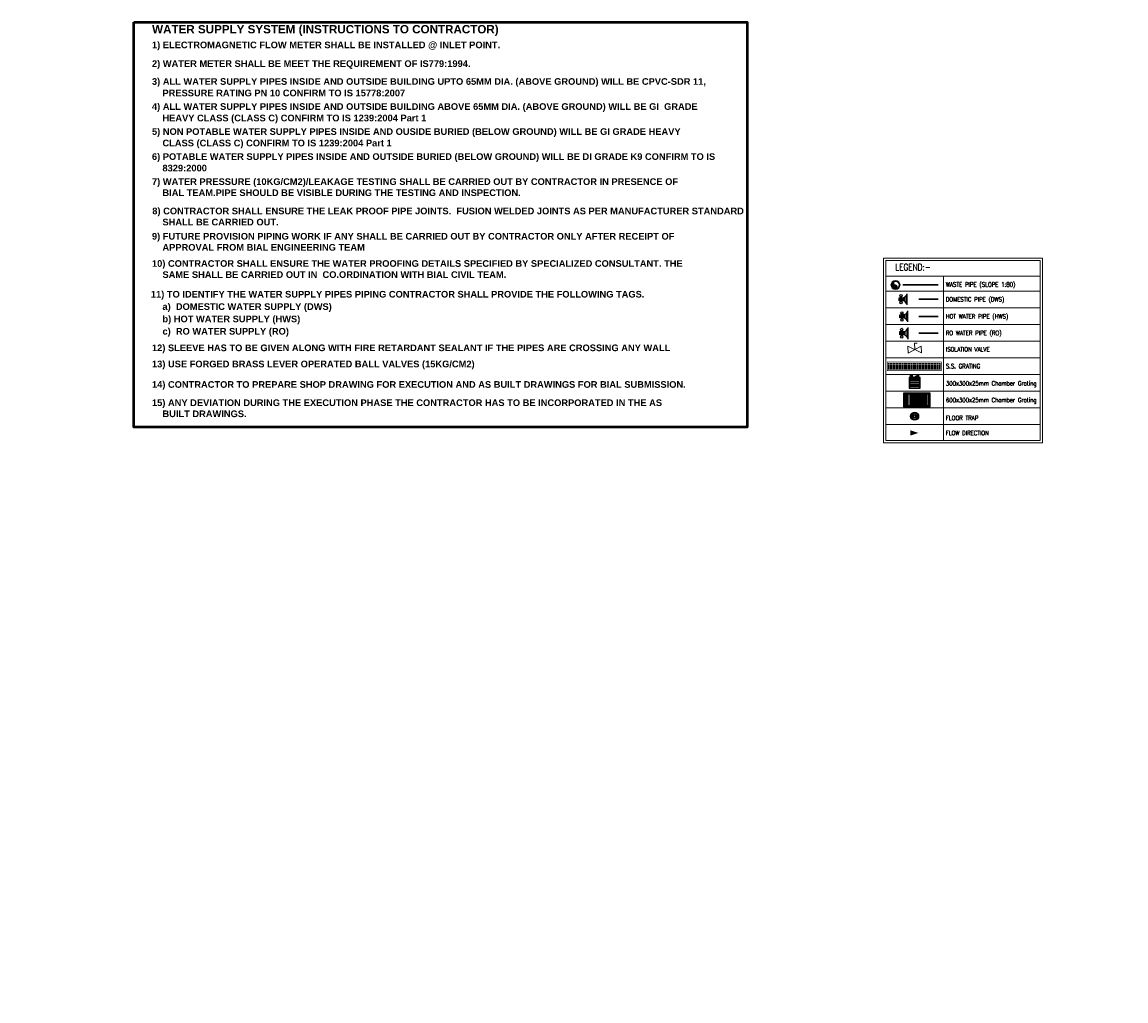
# Model space of a CAD drawing. Header units: millimetres. Extents: x 103872 to 294171, y 5570 to 32737.
# Tile 117 of 117: x 180321 to 205152, y 10472 to 32486. Entities that reach past the tile are written whole.
import ezdxf
from ezdxf.enums import TextEntityAlignment as Align

# ---------------------------------------------------------------- set-up
doc = ezdxf.new("R2010")
doc.units = ezdxf.units.MM
doc.header["$LTSCALE"] = 2.5
doc.linetypes.add('AP0200000$0$AP0500G00$0$1', pattern=[0])
doc.linetypes.add('CONTINOUS', pattern=[0])
for name, color, linetype, lineweight in [('00-ABM  HWS', 1, 'CONTINOUS', 0), ('00-ABM RO', 5, 'AP0200000$0$AP0500G00$0$1', 0), ('00-ABM-TEXT', 7, 'Continuous', 13), ('00-ABM-VERT WASTE', 3, 'Continuous', 0), ('00-ABM-VERT-DWS', 200, 'Continuous', 0), ('00-ABM-WASTE TEXT', 7, 'Continuous', 0), ('01 FIRST FLOOR LAYOUT$0$I-SECT-HEVY', 4, 'Continuous', 50), ('CKD - Kit Text', 171, 'Continuous', 13), ('CKD Dimensions', 7, 'Continuous', 0), ('CKD Equipments', 252, 'Continuous', 0), ('Dimension', 40, 'Continuous', 0), ('Flow Direction', 1, 'Continuous', 0), ('JMT-DWS', 200, 'Continuous', 0), ('TEXT', 40, 'Continuous', 0)]:
    doc.layers.add(name, color=color, linetype=linetype, lineweight=lineweight)
for name, color, linetype in [('CKD Plumbing', 6, 'Continuous'), ('Drain Grating', 4, 'Continuous'), ('FLOOR TRAP', 1, 'Continuous'), ('kitchen equip1', 8, 'Continuous'), ('SA-DRAINAGE', 7, 'Continuous'), ('xKAM-B3-01-Kitchen$0$A-FURN', 8, 'Continuous')]:
    doc.layers.add(name, color=color, linetype=linetype)
doc.styles.add('$0$JMT_150', font='romans.shx', dxfattribs={"width": 0.8, "height": 270})
doc.styles.add('arial', font='arialbd.ttf')
doc.styles.add('PDF Arial', font='arial.ttf')
doc.styles.add('RG_3F_TITLE BLOCK_A1$0$A1 TBLOCK LBV$0$Style-arial', font='arial.ttf')
doc.styles.add('style1', font='arial.ttf', dxfattribs={"height": 150})

# ---------------------------------------------------------------- blocks, each defined once
blk = doc.blocks.new('ARCH')
at = {"layer": 'TEXT', "color": 7, "insert": (116617, 16567), "char_height": 90, "width": 1274.19, "attachment_point": 1, "style": 'RG_3F_TITLE BLOCK_A1$0$A1 TBLOCK LBV$0$Style-arial'}
blk.add_mtext('\\pi513.23933;BAR', dxfattribs=at)
blk = doc.blocks.new('150 Socket(top)')
at = {"ltscale": 10}
h = blk.add_hatch(dxfattribs=at)
h.set_pattern_fill('ANSI31', color=256, scale=100, style=0)
h.set_pattern_definition([(45, (-1317.751, -237.667), (-8.83883, 8.83883), [])])
edge = h.paths.add_edge_path()
edge.add_arc((0, -39.5), 39.5, 270, 450)
edge.add_arc((0, 39.5), 39.5, 90, 270, ccw=False)
edge.add_arc((0, 0), 79, -90, 90, ccw=False)
for radius in [100, 90, 79]:
    blk.add_circle((0, 0), radius, dxfattribs=at)
for centre, start, end in [((0, 39.5), 90, 270), ((0, -39.5), 270, 90)]:
    blk.add_arc(centre, 39.5, start, end, dxfattribs=at)
blk = doc.blocks.new('A$C20B77722')
at = {"color": 6}
for centre, radius in [((0, 0), 99.9), ((0, 0), 87.4), ((-75, 2), 6.24), ((-66, 34), 6.24), ((-44, 58), 6.24), ((-34, 5), 6.24), ((-28, 19), 6.24), ((-17, 29), 6.24), ((-14, 71), 6.24), ((-3, 34), 6.24), ((12, 32), 6.24), ((19, 69), 6.24), ((25, 23), 6.24), ((32, 10), 6.24), ((34, -5), 6.24), ((48, 53), 6.24), ((67, 26), 6.24), ((-70, -30), 6.24), ((-51, -57), 6.24), ((-32, -10), 6.24), ((-25, -23), 6.24), ((-22, -73), 6.24), ((-12, -32), 6.24), ((3, -34), 6.24), ((11, -75), 6.24), ((17, -29), 6.24), ((28, -19), 6.24), ((41, -63), 6.24), ((63, -38), 6.24), ((72, -7), 6.24)]:
    blk.add_circle(centre, radius, dxfattribs=at)
blk = doc.blocks.new('A$C7B4D5B3F')
for p, q in [((0, 64), (125, 0)), ((125, 64), (0, 0)), ((0, 0), (0, 64)), ((63, 32), (63, 92)), ((63, 92), (88, 92)), ((125, 64), (125, 0))]:
    blk.add_line(p, q)
blk = doc.blocks.new('G$CFDF86615')
at = {"layer": 'CKD Equipments'}
h = blk.add_hatch(color=2, dxfattribs=at)
h.dxf.hatch_style = 1
h.paths.add_polyline_path([(0, 350), (0, 0), (350, 0), (350, 350)])
h.paths.add_polyline_path([(342, 339), (11, 339), (11, 9), (342, 9)], flags=16)
at = {"layer": 'Drain Grating', "linetype": 'Continuous', "lineweight": 5}
h = blk.add_hatch(dxfattribs=at)
h.set_pattern_fill('ACAD_ISO08W100', color=256, scale=5.08, angle=90, style=0)
h.set_pattern_definition([(90, (-77557.86, -877345.41), (-25.4, -8e-15), [121.92, -15.24, 30.48, -15.24])])
h.paths.add_polyline_path([(342, 339), (342, 9), (11, 9), (11, 339)])
at = {"layer": 'xKAM-B3-01-Kitchen$0$A-FURN'}
blk.add_lwpolyline([(0, 350), (0, 0), (350, 0), (350, 350), (0, 350)], dxfattribs=at)
at = {"layer": 'xKAM-B3-01-Kitchen$0$A-FURN', "elevation": 8910}
blk.add_lwpolyline([(342, 339), (11, 339), (11, 9), (342, 9)], close=True, dxfattribs=at)
at = {"layer": 'CKD - Kit Text', "color": 7, "insert": (180, 425, 3272), "char_height": 60, "width": 406.25, "attachment_point": 2, "style": 'style1'}
blk.add_mtext('{\\Fsimplex,@extfont2.shx|c0;DG -01}', dxfattribs=at)
blk = doc.blocks.new('rerere')
at = {"layer": 'SA-DRAINAGE', "color": 1}
for points in [[(6342.3, 1639.3), (6366.8, 1639.3), (6366.8, 1651.8), (6342.3, 1651.8)], [(6343.3, 1640.4), (6365.7, 1640.4), (6365.7, 1650.8), (6343.3, 1650.8)]]:
    blk.add_lwpolyline(points, close=True, dxfattribs=at)
at = {"layer": 'SA-DRAINAGE', "color": 8}
for points in [[(6343.9, 1640.4), (6344.5, 1640.4), (6344.5, 1650.8), (6343.9, 1650.8)], [(6345.5, 1640.4), (6346.1, 1640.4), (6346.1, 1650.8), (6345.5, 1650.8)], [(6347.1, 1640.4), (6347.7, 1640.4), (6347.7, 1650.8), (6347.1, 1650.8)], [(6348.7, 1640.4), (6349.3, 1640.4), (6349.3, 1650.8), (6348.7, 1650.8)], [(6350.2, 1640.4), (6350.9, 1640.4), (6350.9, 1650.8), (6350.2, 1650.8)], [(6351.8, 1640.4), (6352.5, 1640.4), (6352.5, 1650.8), (6351.8, 1650.8)], [(6353.4, 1640.4), (6354.1, 1640.4), (6354.1, 1650.8), (6353.4, 1650.8)], [(6355, 1640.4), (6355.7, 1640.4), (6355.7, 1650.8), (6355, 1650.8)], [(6356.6, 1640.4), (6357.3, 1640.4), (6357.3, 1650.8), (6356.6, 1650.8)], [(6358.2, 1640.4), (6358.9, 1640.4), (6358.9, 1650.8), (6358.2, 1650.8)], [(6359.8, 1640.4), (6360.4, 1640.4), (6360.4, 1650.8), (6359.8, 1650.8)], [(6361.4, 1640.4), (6362, 1640.4), (6362, 1650.8), (6361.4, 1650.8)], [(6363, 1640.4), (6363.6, 1640.4), (6363.6, 1650.8), (6363, 1650.8)], [(6364.6, 1640.4), (6365.2, 1640.4), (6365.2, 1650.8), (6364.6, 1650.8)]]:
    blk.add_lwpolyline(points, close=True, dxfattribs=at)

msp = doc.modelspace()

# ---------------------------------------------------------------- hatches: boundary and pattern name
at = {"layer": 'CKD Plumbing'}
h = msp.add_hatch(color=5, dxfattribs=at)
h.dxf.hatch_style = 1
h.paths.add_polyline_path([(200137.4, 26218.9), (200047.4, 26218.9), (200047.4, 26286.4), (200137.4, 26286.4)])
edge = h.paths.add_edge_path()
edge.add_arc((200103.7, 26095.1), 128.3, 15.2551, 74.7449)
edge.add_line((200227.4, 26376.4), (200227.4, 26128.9))
edge.add_line((200159.9, 26210), (200159.9, 26295.9))
edge.add_arc((200103.7, 26410.1), 128.3, 285.25508, 344.74488, ccw=False)
edge.add_line((200204.9, 26332.2), (200204.9, 26173.1))
h = msp.add_hatch(color=1, dxfattribs=at)
h.dxf.hatch_style = 1
h.paths.add_polyline_path([(200156.6, 25833.4), (200066.6, 25833.4), (200066.6, 25900.9), (200156.6, 25900.9)])
h = msp.add_hatch(color=54, dxfattribs=at)
h.dxf.hatch_style = 1
h.paths.add_polyline_path([(200157.4, 25452.7), (200062.2, 25452.7), (200062.2, 25524.1), (200157.4, 25524.1)])
at = {"layer": 'Drain Grating', "linetype": 'Continuous', "lineweight": 5}
h = msp.add_hatch(dxfattribs=at)
h.set_pattern_fill('ACAD_ISO08W100', color=256, scale=5.08, angle=270, style=0)
h.set_pattern_definition([(270, (280812.198, 906630.505), (25.4, -1e-15), [121.92, -15.24, 30.48, -15.24])])
h.paths.add_polyline_path([(200975.9, 24671), (199811, 24671), (199811, 24821), (200975.9, 24821)])

# ---------------------------------------------------------------- linework, layer by layer
at = {"layer": '00-ABM  HWS', "linetype": 'Continuous', "lineweight": 20, "ltscale": 75, "const_width": 37.5, "elevation": -0.1}
msp.add_lwpolyline([(200491.6, 25867.4), (200933.4, 25867.4)], dxfattribs=at)
at = {"layer": '00-ABM RO', "const_width": 37.5, "elevation": -0.1}
msp.add_lwpolyline([(200491.6, 25488.6), (200933.4, 25488.6)], dxfattribs=at)
at = {"layer": '00-ABM-TEXT'}
for p, q in [((203222.5, 26771, -0.1), (199751.8, 26771, -0.1)), ((201045.2, 23077.1, -0.1), (201045.2, 26771, -0.1)), ((203222.5, 26433.5, -0.1), (199751.8, 26433.5, -0.1)), ((203222.5, 26058.5, -0.1), (199751.8, 26058.5, -0.1)), ((203222.5, 25683.5, -0.1), (199751.8, 25683.5, -0.1)), ((203222.5, 25308.5, -0.1), (199751.8, 25308.5, -0.1)), ((203222.5, 24933.5, -0.1), (199751.8, 24933.5, -0.1)), ((203222.5, 24558.5, -0.1), (199751.8, 24558.5, -0.1)), ((203222.5, 24183.5, -0.1), (199751.8, 24183.5, -0.1)), ((203222.5, 23808.5, -0.1), (199751.8, 23808.5, -0.1)), ((203222.5, 23433.5, -0.1), (199751.8, 23433.5, -0.1)), ((203222.5, 23077.1, -0.1), (199751.8, 23077.1, -0.1)), ((203222.5, 23077.1, -0.1), (199751.8, 23077.1, -0.1)), ((203222.5, 23077.1, -0.1), (199751.8, 23077.1, -0.1))]:
    msp.add_line(p, q, dxfattribs=at)
at = {"layer": '00-ABM-TEXT', "elevation": -0.1}
for points in [[(203274.4, 23025.2), (199699.9, 23025.2), (199699.9, 27176.3), (203274.4, 27176.3)], [(199751.8, 27124.4), (203222.5, 27124.4), (203222.5, 23077.1), (199751.8, 23077.1)]]:
    msp.add_lwpolyline(points, close=True, dxfattribs=at)
at = {"layer": '00-ABM-VERT WASTE', "linetype": 'Continuous', "const_width": 37.5, "elevation": -0.1}
msp.add_lwpolyline([(200126.5, 26575.1), (200933.4, 26575.1)], dxfattribs=at)
at = {"layer": '00-ABM-VERT-DWS', "linetype": 'Continuous', "lineweight": 20, "ltscale": 75, "const_width": 37.5, "elevation": -0.1}
msp.add_lwpolyline([(200491.6, 26252.6), (200933.4, 26252.6)], dxfattribs=at)
at = {"layer": '01 FIRST FLOOR LAYOUT$0$I-SECT-HEVY', "color": 7, "elevation": -0.1}
msp.add_lwpolyline([(182834.7, 32485.6), (196631.1, 32485.6), (196631.1, 23374.5), (182834.7, 23374.5)], close=True, dxfattribs=at)
at = {"layer": 'CKD Equipments', "color": 2, "const_width": 12, "elevation": -0.1}
msp.add_lwpolyline([(201000.9, 24646), (199786, 24646), (199786, 24846), (201000.9, 24846), (201000.9, 24646)], dxfattribs=at)
msp.add_lwpolyline([(200975.9, 24671), (199811, 24671), (199811, 24821), (200975.9, 24821)], close=True, dxfattribs=at)
at = {"layer": 'CKD Plumbing', "color": 5}
for p, q in [((200204.9, 26173.1, -0.1), (200204.9, 26332.2, -0.1)), ((200227.4, 26128.9, -0.1), (200227.4, 26376.4, -0.1)), ((200081.2, 26286.4, -0.1), (200081.2, 26308.9, -0.1)), ((200081.2, 26218.9, -0.1), (200081.2, 26196.4, -0.1)), ((200103.7, 26286.4, -0.1), (200103.7, 26308.9, -0.1)), ((200103.7, 26218.9, -0.1), (200103.7, 26196.4, -0.1)), ((200159.9, 26295.9, -0.1), (200159.9, 26210, -0.1))]:
    msp.add_line(p, q, dxfattribs=at)
at = {"layer": 'CKD Plumbing', "color": 1}
for p, q in [((200100.3, 25900.9, -0.1), (200100.3, 25923.4, -0.1)), ((200100.3, 25833.4, -0.1), (200100.3, 25810.9, -0.1)), ((200122.8, 25900.9, -0.1), (200122.8, 25923.4, -0.1)), ((200122.8, 25833.4, -0.1), (200122.8, 25810.9, -0.1)), ((200179.1, 25910.4, -0.1), (200179.1, 25824.6, -0.1)), ((200224.1, 25787.6, -0.1), (200224.1, 25946.7, -0.1)), ((200246.6, 25743.4, -0.1), (200246.6, 25990.9, -0.1))]:
    msp.add_line(p, q, dxfattribs=at)
at = {"layer": 'CKD Plumbing', "color": 54}
for p, q in [((200252.7, 25357.4, -0.1), (200252.7, 25619.4, -0.1)), ((200097.9, 25524.1, -0.1), (200097.9, 25547.9, -0.1)), ((200097.9, 25452.7, -0.1), (200097.9, 25428.9, -0.1)), ((200121.7, 25524.1, -0.1), (200121.7, 25547.9, -0.1)), ((200121.7, 25452.7, -0.1), (200121.7, 25428.9, -0.1)), ((200181.3, 25534.2, -0.1), (200181.3, 25443.3, -0.1)), ((200228.9, 25404.2, -0.1), (200228.9, 25572.6, -0.1))]:
    msp.add_line(p, q, dxfattribs=at)
at = {"layer": 'CKD Plumbing', "color": 5, "elevation": -0.1}
msp.add_lwpolyline([(200137.4, 26218.9), (200047.4, 26218.9), (200047.4, 26286.4), (200137.4, 26286.4)], close=True, dxfattribs=at)
at = {"layer": 'CKD Plumbing', "color": 1, "elevation": -0.1}
msp.add_lwpolyline([(200156.6, 25833.4), (200066.6, 25833.4), (200066.6, 25900.9), (200156.6, 25900.9)], close=True, dxfattribs=at)
at = {"layer": 'CKD Plumbing', "color": 54, "elevation": -0.1}
msp.add_lwpolyline([(200157.4, 25452.7), (200062.2, 25452.7), (200062.2, 25524.1), (200157.4, 25524.1)], close=True, dxfattribs=at)
at = {"layer": 'CKD Plumbing', "color": 5}
for centre in [(200092.4, 26331.4, -0.1), (200092.4, 26252.6, -0.1), (200092.4, 26173.9, -0.1)]:
    msp.add_circle(centre, 25.2, dxfattribs=at)
at = {"layer": 'CKD Plumbing', "color": 1}
for centre in [(200111.6, 25945.9, -0.1), (200111.6, 25867.1, -0.1), (200111.6, 25788.4, -0.1)]:
    msp.add_circle(centre, 25.2, dxfattribs=at)
at = {"layer": 'CKD Plumbing', "color": 54}
for centre in [(200109.8, 25571.7, -0.1), (200109.8, 25488.4, -0.1), (200109.8, 25405, -0.1)]:
    msp.add_circle(centre, 26.6, dxfattribs=at)
at = {"layer": 'CKD Plumbing', "color": 5}
for centre, start, end in [((200103.7, 26410.1, -0.1), 285.2551, 344.7449), ((200103.7, 26095.1, -0.1), 15.2551, 74.7449)]:
    msp.add_arc(centre, 128.3, start, end, dxfattribs=at)
at = {"layer": 'CKD Plumbing', "color": 1}
for centre, start, end in [((200122.8, 26024.6, -0.1), 285.2551, 344.7449), ((200122.8, 25709.6, -0.1), 15.2551, 74.7449)]:
    msp.add_arc(centre, 128.3, start, end, dxfattribs=at)
at = {"layer": 'CKD Plumbing', "color": 54}
for centre, start, end in [((200121.7, 25655.1, -0.1), 285.2551, 344.7449), ((200121.7, 25321.7, -0.1), 15.2551, 74.7449)]:
    msp.add_arc(centre, 135.8, start, end, dxfattribs=at)
at = {"layer": 'Flow Direction', "elevation": -0.1}
msp.add_lwpolyline([(200485.6, 23246, 0, 116.1, 0), (200304.1, 23246, 116.1, 116.1, 0)], format="xyseb", dxfattribs=at)
at = {"layer": 'kitchen equip1', "ltscale": 700}
for p, q in [((200114.3, 26276.2, -8.9), (200071.7, 26275.9, -8.9)), ((200114.4, 26264, -8.9), (200114.3, 26276.2, -8.9)), ((200131.8, 25888.6, -8.9), (200089.1, 25888.3, -8.9)), ((200089.1, 25888.3, -8.9), (200089.2, 25870, -8.9)), ((200133.5, 25862.7, -8.9), (200126, 25842.9, -8.9)), ((200165.2, 25901, -8.9), (200131.7, 25900.8, -8.9)), ((200131.7, 25900.8, -8.9), (200131.8, 25888.6, -8.9))]:
    msp.add_line(p, q, dxfattribs=at)

# ---------------------------------------------------------------- block references
at = {"layer": '00-ABM-VERT WASTE', "linetype": 'Continuous', "xscale": 1.0126582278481, "yscale": 1.0126582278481, "zscale": 1.0126582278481, "rotation": 179.9999999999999}
msp.add_blockref('150 Socket(top)', (199968.2, 26575.1, -0.1), dxfattribs=at)
at = {"layer": 'CKD Dimensions', "xscale": 0.7, "yscale": 0.7, "zscale": 0.7}
msp.add_blockref('G$CFDF86615', (200275, 24249.4, -6237.2), dxfattribs=at)
at = {"layer": 'Dimension'}
msp.add_blockref('ARCH', (18837.3, 0), dxfattribs=at)
at = {"layer": 'FLOOR TRAP', "xscale": 0.9072580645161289, "yscale": 0.9072580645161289, "zscale": 0.9072580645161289}
msp.add_blockref('A$C20B77722', (200398.5, 23621, -0.1), dxfattribs=at)
at = {"layer": 'JMT-DWS', "linetype": 'Continuous', "ltscale": 0.15, "xscale": 2.4, "yscale": 2.4, "zscale": 2.4, "rotation": 0.9999999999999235}
msp.add_blockref('A$C7B4D5B3F', (200249.8, 25041.6, -0.1), dxfattribs=at)
at = {"layer": 'SA-DRAINAGE', "xscale": 24.48979591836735, "yscale": 24.48979591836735, "zscale": 24.48979591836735, "rotation": 180}
msp.add_blockref('rerere', (356068.6, 64287.3, -0.1), dxfattribs=at)

# ---------------------------------------------------------------- texts
at = {"layer": '00-ABM-TEXT', "style": '$0$JMT_150', "width": 0.8}
for s, height, p in [('LEGEND:-', 150, (199963.4, 26974.3, -0.1)), ('WASTE PIPE (SLOPE 1:80)', 100, (201100.9, 26583.5, -0.1)), ('DOMESTIC PIPE (DWS)', 100, (201100.9, 26249.5, -0.1)), ('HOT WATER PIPE (HWS)', 100, (201100.9, 25866.9, -0.1)), ('RO WATER PIPE (RO)', 100, (201100.9, 25493.4, -0.1)), ('ISOLATION VALVE', 100, (201100.9, 25126.5, -0.1)), ('S.S. GRATING ', 100, (201100.9, 24747.6, -0.1)), ('300x300x25mm Chamber Grating', 100, (201100.9, 24360.2, -0.1)), ('600x300x25mm Chamber Grating', 100, (201100.9, 23985.2, -0.1)), ('FLOOR TRAP ', 100, (201100.9, 23583.5, -0.1)), ('FLOW DIRECTION ', 100, (201097.3, 23246, -0.1))]:
    msp.add_text(s, height=height, dxfattribs=at).set_placement(p, align=Align.MIDDLE_LEFT)
at = {"layer": '00-ABM-WASTE TEXT', "color": 7, "lineweight": 0, "style": 'arial'}
for s, height, p in [('WATER SUPPLY SYSTEM (INSTRUCTIONS TO CONTRACTOR)', 187.051, (183245.9, 32231.6, -0.1)), ('1) ELECTROMAGNETIC FLOW METER SHALL BE INSTALLED @ INLET POINT. ', 149.641, (183242.4, 31897.3, -0.1)), ('2) WATER METER SHALL BE MEET THE REQUIREMENT OF IS779:1994.', 149.641, (183242.4, 31476.3, -0.1)), ('3) ALL WATER SUPPLY PIPES INSIDE AND OUTSIDE BUILDING UPTO 65MM DIA. (ABOVE GROUND) WILL BE CPVC-SDR 11,', 149.641, (183242.4, 31074.6, -0.1)), ('PRESSURE RATING PN 10 CONFIRM TO IS 15778:2007', 149.641, (183478.4, 30816.3, -0.1)), ('4) ALL WATER SUPPLY PIPES INSIDE AND OUTSIDE BUILDING ABOVE 65MM DIA. (ABOVE GROUND) WILL BE GI  GRADE', 149.641, (183242.4, 30511.7, -0.1)), ('HEAVY CLASS (CLASS C) CONFIRM TO IS 1239:2004 Part 1', 149.641, (183478.4, 30253.3, -0.1)), ('5) NON POTABLE WATER SUPPLY PIPES INSIDE AND OUSIDE BURIED (BELOW GROUND) WILL BE GI GRADE HEAVY', 149.641, (183242.4, 29948.7, -0.1)), ('CLASS (CLASS C) CONFIRM TO IS 1239:2004 Part 1', 149.641, (183478.4, 29690.4, -0.1)), ('6) POTABLE WATER SUPPLY PIPES INSIDE AND OUTSIDE BURIED (BELOW GROUND) WILL BE DI GRADE K9 CONFIRM TO IS ', 149.641, (183242.4, 29385.8, -0.1)), ('8329:2000', 149.64, (183478.4, 29127.4, -0.1)), ('7) WATER PRESSURE (10KG/CM2)/LEAKAGE TESTING SHALL BE CARRIED OUT BY CONTRACTOR IN PRESENCE OF', 149.641, (183242.4, 28822.8, -0.1)), ('BIAL TEAM.PIPE SHOULD BE VISIBLE DURING THE TESTING AND INSPECTION.', 149.641, (183478.4, 28573.4, -0.1)), ('8) CONTRACTOR SHALL ENSURE THE LEAK PROOF PIPE JOINTS.  FUSION WELDED JOINTS AS PER MANUFACTURER STANDARD', 149.641, (183249.5, 28162.5, -0.1)), ('SHALL BE CARRIED OUT.', 149.641, (183478.4, 27913.1, -0.1)), ('9) FUTURE PROVISION PIPING WORK IF ANY SHALL BE CARRIED OUT BY CONTRACTOR ONLY AFTER RECEIPT OF', 149.641, (183242.4, 27594, -0.1)), ('APPROVAL FROM BIAL ENGINEERING TEAM', 149.641, (183478.4, 27344.6, -0.1)), ('10) CONTRACTOR SHALL ENSURE THE WATER PROOFING DETAILS SPECIFIED BY SPECIALIZED CONSULTANT. THE', 149.641, (183242.4, 26981.6, -0.1)), ('SAME SHALL BE CARRIED OUT IN  CO.ORDINATION WITH BIAL CIVIL TEAM.', 149.641, (183478.4, 26732.2, -0.1)), ('11) TO IDENTIFY THE WATER SUPPLY PIPES PIPING CONTRACTOR SHALL PROVIDE THE FOLLOWING TAGS.', 149.641, (183217.8, 26290.4, -0.1)), ('a)  DOMESTIC WATER SUPPLY (DWS)', 149.641, (183478.4, 26012.5, -0.1)), ('b) HOT WATER SUPPLY (HWS)', 149.641, (183478.4, 25734.6, -0.1)), ('c)  RO WATER SUPPLY (RO)', 149.641, (183478.4, 25456.7, -0.1)), ('12) SLEEVE HAS TO BE GIVEN ALONG WITH FIRE RETARDANT SEALANT IF THE PIPES ARE CROSSING ANY WALL', 149.641, (183242.4, 25084.8, -0.1)), ('13) USE FORGED BRASS LEVER OPERATED BALL VALVES (15KG/CM2)', 149.641, (183242.4, 24721.4, -0.1)), ('14) CONTRACTOR TO PREPARE SHOP DRAWING FOR EXECUTION AND AS BUILT DRAWINGS FOR BIAL SUBMISSION.', 149.641, (183242.4, 24260.7, -0.1)), ('15) ANY DEVIATION DURING THE EXECUTION PHASE THE CONTRACTOR HAS TO BE INCORPORATED IN THE AS', 149.641, (183242.4, 23850.6, -0.1)), ('BUILT DRAWINGS.', 149.641, (183478.4, 23601.2, -0.1))]:
    msp.add_text(s, height=height, dxfattribs=at).set_placement(p)
at = {"layer": '00-ABM-WASTE TEXT', "char_height": 90, "width": 1195.578, "attachment_point": 4, "style": 'PDF Arial'}
for s, insert in [('\\pi326.34645;{\\LSECTION}', (164664.5, 11214.7, -0.1)), ('\\pi443.5736;{\\LPLAN}', (162883.1, 11205.6, -0.1))]:
    msp.add_mtext(s, dxfattribs=dict(at, insert=insert))

# ---------------------------------------------------------------- next in the draw order: texts
at = {"layer": '00-ABM-WASTE TEXT', "char_height": 90, "width": 3916.326, "attachment_point": 4, "style": 'PDF Arial'}
for s, insert in [('\\pi465.36629;ACO GREASE SEPRATOR LIPUMOBIL-S  (MODEL)', (162427.1, 10928.5, -0.1)), ('\\pi1476.97611;B) FLOW-0.5LPS', (161132.6, 10594.1, -0.1)), ('\\pi1238.31649;A) CAPACITY-32 LITERS', (161360.6, 10751.4, -0.1))]:
    msp.add_mtext(s, dxfattribs=dict(at, insert=insert))

doc.saveas('drawing.dxf')
